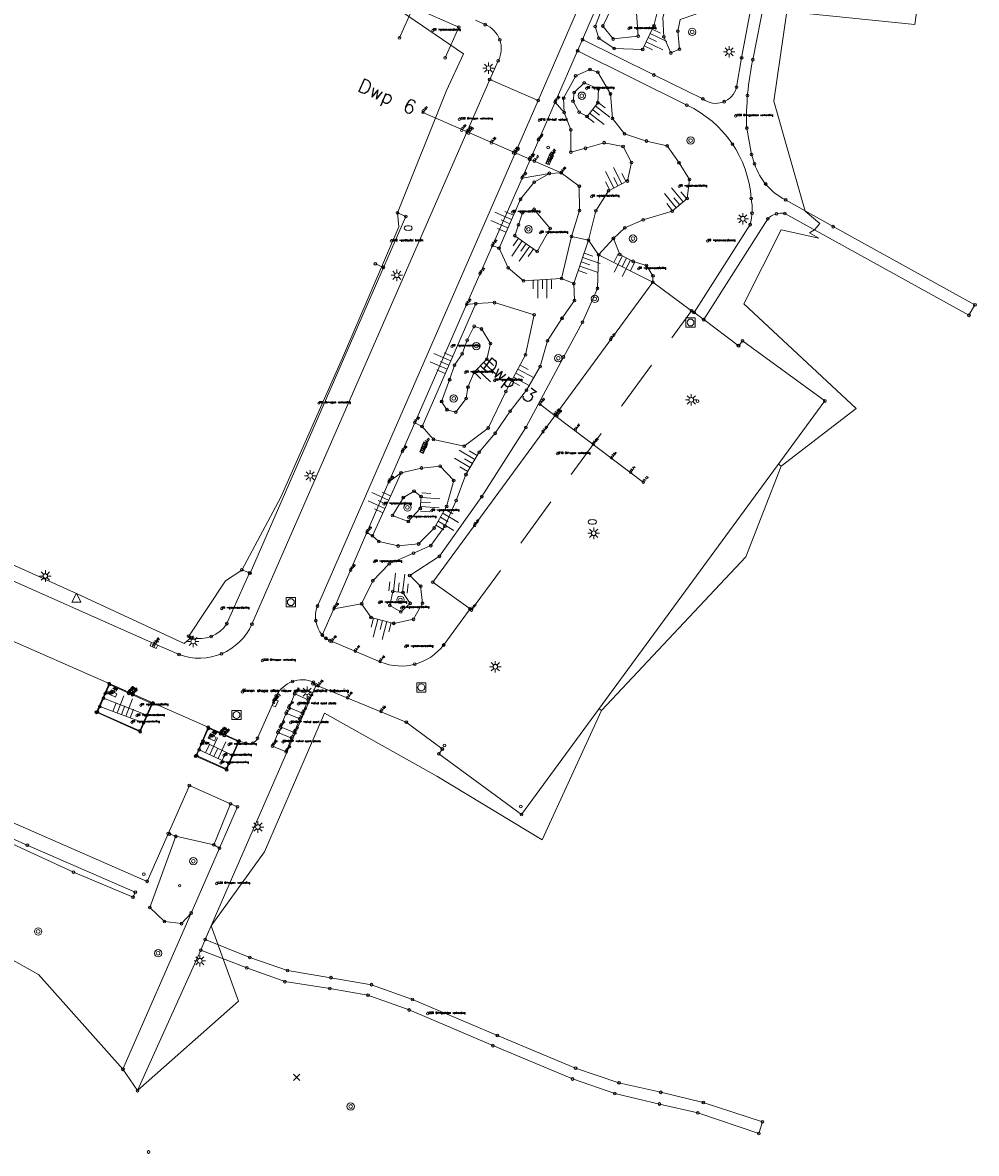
# Model space of a CAD drawing. Header units: metres. Extents: x 131067 to 131441, y 398248 to 398639.
# Tile 2 of 10: x 131170 to 131273, y 398263 to 398385. Entities that reach past the tile are written whole.
import ezdxf
from ezdxf.enums import TextEntityAlignment as Align

# ---------------------------------------------------------------- set-up
doc = ezdxf.new("R2010")
doc.units = ezdxf.units.M
doc.header["$MEASUREMENT"] = 0
doc.linetypes.add('DGN Style 2', pattern=[9.223424, 5.534055, -3.68937])
doc.linetypes.add('DGN Style 3', pattern=[12.912794, 9.223424, -3.68937])
for name, color, linetype, lineweight in [('DUMMY-LINE', 6, 'Continuous', 0), ('DUMMY-POINT', 42, 'Continuous', 0), ('gg-knt-bovenkant onderkant talud', 7, 'Continuous', 0), ('gg-knt-verharding', 7, 'Continuous', 0), ('gg-knt-verharding nz', 7, 'DGN Style 2', 0), ('gg-kwrk-afval apart plaats', 145, 'Continuous', 0), ('gg-kwrk-keermuur', 133, 'Continuous', 0), ('gg-kwrk-kunstwerk', 254, 'Continuous', 0), ('gt-grn-groengrens', 62, 'Continuous', 0), ('gt-symb-boom', 3, 'Continuous', 0), ('gt-symb-brandkraan', 4, 'Continuous', 0), ('gt-symb-kolk', 7, 'Continuous', 0), ('gt-symb-kolk center center', 7, 'Continuous', 0), ('gt-symb-lichtmast', 7, 'Continuous', 0), ('gt-symb-rioolschacht', 7, 'Continuous', 0), ('GT-SYMB-TALUD', 7, 'Continuous', 0), ('gt-symb-talud symbool', 7, 'Continuous', 0), ('gt-symb-waterafsluiter', 4, 'Continuous', 0), ('lm-lijn-dwarsprofiel', 40, 'DGN Style 3', 0), ('lm-text-dwarsprofiel Tilburg', 40, 'DGN Style 3', 0), ('LM-TEXT-HOOGTE BOVENKANT KOLK', 1, 'Continuous', 0), ('LM-TEXT-INSTROOM HOOGTE', 141, 'Continuous', 0), ('LM-TEXT-INSTROOM HOOGTE KEERMUUR', 30, 'Continuous', 0), ('LM-TEXT-MAAIVELDHOOGTE', 211, 'Continuous', 0), ('meetpunt', 252, 'Continuous', 0), ('OPMERKING', 2, 'Continuous', 0), ('PNTS', 1, 'Continuous', 0), ('TOPO', 6, 'Continuous', 0)]:
    doc.layers.add(name, color=color, linetype=linetype, lineweight=lineweight)
doc.styles.add('PTXT', font='txt.shx', dxfattribs={"width": 0.75})
doc.styles.get("Standard").update_dxf_attribs({"font": 'txt.shx'})

# ---------------------------------------------------------------- blocks, each defined once
blk = doc.blocks.new('gg0-LMAST')
for p, q in [((-1.8, 1.7), (-4.5, 4.4)), ((-0.1, 2.5), (-0.1, 6.2)), ((1.7, 1.7), (4.4, 4.4)), ((-2.5, 0), (-6.3, 0)), ((-1.8, -1.8), (-4.5, -4.5)), ((-0.1, -2.5), (-0.1, -6.3)), ((4.4, -4.5), (1.7, -1.8)), ((2.5, 0), (6.2, 0))]:
    blk.add_line(p, q)
blk.add_circle((-0.1, 0), 2.5)
blk = doc.blocks.new('gg0-WAFSL')
for p, q in [((-5, -3.3), (0, 6.7)), ((0, 6.7), (5, -3.3)), ((5, -3.3), (-5, -3.3))]:
    blk.add_line(p, q)
blk = doc.blocks.new('SPT2')
blk.add_circle((0, 0), 2.5)
blk = doc.blocks.new('gg0-KOLK')
at = {"flags": 128}
blk.add_lwpolyline([(0, 0), (3.75, 0), (3.75, 4), (-3.75, 4), (-3.75, 0), (0, 0)], dxfattribs=at)
blk = doc.blocks.new('spt9')
blk.add_circle((0, 0), 1.5)
blk = doc.blocks.new('gg0-KOLKCC')
at = {"flags": 128}
blk.add_lwpolyline([(-3.75, 2), (3.75, 2), (3.75, -2), (-3.75, -2), (-3.75, 2)], close=True, dxfattribs=at)
blk = doc.blocks.new('gg0-BOOM')
for radius in [4, 2]:
    blk.add_circle((0, 0), radius)
blk = doc.blocks.new('SPT10')
at = {"linetype": 'Continuous', "ltscale": 10}
for p, q in [((-3.5, -3.5), (3.5, 3.5)), ((3.5, -3.5), (-3.5, 3.5))]:
    blk.add_line(p, q, dxfattribs=at)
blk = doc.blocks.new('gg0-RS')
at = {"flags": 128}
blk.add_lwpolyline([(-5, -5), (5, -5), (5, 5), (-5, 5), (-5, -5)], close=True, dxfattribs=at)
blk.add_circle((0, 0), 3.75)
blk = doc.blocks.new('gg0-BR')
at = {"extrusion": (0, 0, -1)}
for centre, radius, start, end in [((2.4, 0), 2.06, 287.5669, 72.4331), ((-6, -26.6), 30, 72.4331, 73.108), ((0, -6.9), 9.38, 73.108, 106.892), ((6, -26.6), 30, 106.892, 107.5669), ((-2.4, 0), 2.06, 107.5669, 252.433), ((-6, 26.6), 30, 286.892, 287.5669), ((6, 26.6), 30, 252.433, 253.1079)]:
    blk.add_arc(centre, radius, start, end, dxfattribs=at)
blk.add_arc((0, 6.9), 9.38, 253.108, 286.8921)
blk = doc.blocks.new('gg0-TALUD')
at = {"layer": 'gt-symb-talud symbool'}
for p, q in [((-10, -10), (-10, 0)), ((-5, -20), (-5, 0)), ((0, -10), (0, 0)), ((5, -20), (5, 0)), ((10, -10), (10, 0))]:
    blk.add_line(p, q, dxfattribs=at)

msp = doc.modelspace()

# ---------------------------------------------------------------- linework, layer by layer
at = {"layer": 'DUMMY-LINE', "flags": 128}
for points in [[(131226.07, 398296.65), (131232.52, 398310.68), (131248.18, 398327.38), (131252.04, 398337.23), (131260.17, 398343.48), (131247.98, 398354.86), (131252.04, 398362.89), (131256.14, 398361.97), (131255.12, 398362.56), (131255.66, 398362.88), (131256.23, 398363.56), (131254.65, 398364.93), (131251.23, 398376.85), (131252.64, 398386.59), (131266.56, 398385.19), (131268.38, 398398.77)], [(131187.64, 398318.65), (131191.69, 398324.75), (131193.46, 398325.94), (131197.7, 398333.84), (131204.4, 398348.97), (131210.51, 398363.2), (131210.37, 398364.72), (131215.68, 398378), (131217.54, 398381.99), (131210.79, 398386.59)], [(131159.34, 398330.67), (131175.56, 398323.35), (131187.19, 398317.97), (131187.97, 398318.62), (131187.64, 398318.65)], [(131133.84, 398302.99), (131171.37, 398282), (131180.55, 398271.72), (131182.14, 398269.4), (131193.08, 398279.13), (131190.12, 398287.29), (131195.91, 398295.32), (131202.42, 398310.4), (131214.63, 398303.57), (131226.07, 398296.65)]]:
    msp.add_lwpolyline(points, dxfattribs=at)
at = {"layer": 'gg-knt-bovenkant onderkant talud', "flags": 128}
for points in [[(131234.7, 398394.32), (131235.09, 398393.34), (131235.8, 398391.65), (131237.17, 398390.72), (131239.14, 398390.62), (131240.62, 398391.33), (131242.26, 398390.86), (131242.34, 398389.26), (131241.04, 398388.52), (131239.83, 398388.11), (131239.17, 398385.94), (131239.28, 398383.85), (131240.06, 398382.09), (131240.98, 398382.5), (131240.8, 398384.46), (131241.07, 398385.74), (131242.77, 398386.32), (131244.23, 398386.91), (131245.75, 398387.73), (131246.51, 398389.52), (131246.03, 398391.19), (131245.14, 398392.49), (131242.66, 398393.58), (131240.25, 398393.84)], [(131231.27, 398380.29), (131229.72, 398379.62), (131228.41, 398377.19), (131228.47, 398375.62)], [(131232.11, 398380), (131231.27, 398380.29)], [(131232.11, 398380), (131233.49, 398377.64), (131233.72, 398374.99), (131235.03, 398373.3), (131237.42, 398372.53), (131239.66, 398372.02), (131240.94, 398370.17), (131242.07, 398368.35), (131241.83, 398366.29), (131240.19, 398364.92)], [(131227.48, 398376.75), (131228.47, 398375.62), (131229.2, 398373.75), (131229.19, 398371.32)], [(131231.12, 398361.76), (131231.9, 398364.96), (131233.27, 398367.13), (131235.33, 398368.19), (131235.77, 398370.19), (131234.86, 398371.94), (131232.82, 398372.35), (131230.79, 398371.74), (131229.19, 398371.32)], [(131226.86, 398369.02), (131225.22, 398368.06), (131223.72, 398366.2), (131221.39, 398360.9), (131222.38, 398358.77), (131224.04, 398357.34)], [(131223.89, 398368.5), (131226.86, 398369.02), (131228.14, 398369.07), (131230.11, 398367.63), (131230.12, 398364.99), (131229.25, 398362.15)], [(131240.19, 398364.92), (131237.04, 398363.96)], [(131237.04, 398363.96), (131235.05, 398363.11), (131233.81, 398361.96), (131234.51, 398360.2), (131235.97, 398359.46), (131237.42, 398359.01), (131238.11, 398357.89), (131238.09, 398357.21)], [(131221.39, 398360.9), (131220.67, 398361.17)], [(131229.25, 398362.15), (131228.17, 398357.59)], [(131231.12, 398361.76), (131229.25, 398362.15)], [(131231.12, 398361.76), (131229.52, 398357.04)], [(131232.21, 398360.16), (131231.12, 398361.76)], [(131232.21, 398360.16), (131233.81, 398361.96)], [(131232.21, 398360.16), (131232.08, 398356.53), (131230.47, 398352.87), (131228.38, 398349.07), (131224.29, 398341.43), (131219.52, 398333.91), (131214.92, 398327.43), (131211.69, 398325.34), (131212.88, 398324.18), (131213.08, 398322.35), (131212.1, 398320.59), (131209.95, 398320.15), (131207.49, 398320.78)], [(131238.09, 398357.21), (131232.21, 398360.16)], [(131203.45, 398321.72), (131206.47, 398322.26), (131207.69, 398324.78), (131209.45, 398326.62), (131212.11, 398327.78), (131213.98, 398328.59), (131215.52, 398330.7), (131216.74, 398333.48), (131217.8, 398336.3), (131219.23, 398338.74), (131220.98, 398340.79), (131222.59, 398343.2), (131224.37, 398345.48), (131225.86, 398348.05), (131226.66, 398350.82), (131228.23, 398353.27), (131229.6, 398355.2), (131229.52, 398357.04), (131228.17, 398357.59)], [(131228.17, 398357.59), (131224.04, 398357.34)], [(131217.86, 398354.76), (131218.88, 398354.87), (131220.9, 398354.98), (131225.2, 398353.66), (131224.26, 398349.31), (131222.14, 398345.32), (131220.22, 398341.36), (131217.6, 398339.39), (131214.28, 398340.13), (131213.03, 398341.53)], [(131213.03, 398341.53), (131218.88, 398354.87)], [(131213.03, 398341.53), (131212.24, 398341.93)], [(131209.43, 398335.51), (131210.75, 398336.49), (131212.96, 398337.02), (131215, 398337.21), (131216.47, 398335.67), (131215.7, 398332.83), (131214.34, 398330.5), (131212.66, 398328.77), (131210.43, 398328.55), (131208.35, 398329.03), (131207.64, 398329.65), (131207.04, 398330.01)], [(131207.64, 398329.65), (131210.75, 398336.49)], [(131207.49, 398320.78), (131206.47, 398322.26)], [(131178.43, 398312.02), (131183.13, 398310.17)], [(131178.04, 398311.13), (131182.77, 398309.36)], [(131192.42, 398305.83), (131189.24, 398307.36)], [(131191.77, 398304.34), (131192.04, 398304.94), (131188.83, 398306.42)]]:
    msp.add_lwpolyline(points, dxfattribs=at)
for points in [[(131233.9, 398382.59), (131236.99, 398382.48), (131238.22, 398385.04), (131238.98, 398388.13), (131238.78, 398389.76), (131236.11, 398390.32), (131234.15, 398389.5), (131233.14, 398388.43), (131231.82, 398384.96), (131232.23, 398383.69), (131233.9, 398382.59)], [(131232.67, 398385.02), (131233.78, 398383.61), (131236.49, 398383.92), (131236.31, 398386.4), (131235.32, 398387.64), (131234.08, 398387.98), (131232.67, 398385.02)], [(131230.65, 398378.84), (131229.55, 398377.79), (131229.43, 398376.87), (131230.09, 398375.66), (131230.95, 398375.19), (131232.11, 398376.69), (131232.18, 398378.19), (131230.65, 398378.84)], [(131225.54, 398360.54), (131226.95, 398363.02), (131225.2, 398365.11), (131223.93, 398364.73), (131223.5, 398363.43), (131223.11, 398362.25), (131225.54, 398360.54)], [(131216.71, 398343.09), (131215.74, 398343.35), (131215.16, 398344.23), (131216.03, 398346.61), (131216.55, 398348.19), (131217.38, 398349.43), (131217.92, 398350.89), (131218.69, 398352.41), (131219.5, 398352.12), (131220.47, 398350.54), (131220.08, 398348.85), (131218.68, 398347.41), (131218.02, 398345.81), (131217.81, 398344.57), (131216.71, 398343.09)], [(131209.81, 398331.86), (131211, 398333.82), (131212.16, 398334.51), (131212.92, 398333.93), (131212.84, 398332.62), (131211.54, 398331.2), (131209.81, 398331.86)], [(131209.54, 398322.08), (131209.87, 398323.61), (131210.96, 398323.49), (131211.75, 398322.32), (131210.72, 398321.4), (131209.54, 398322.08)]]:
    msp.add_lwpolyline(points, close=True, dxfattribs=at)
at = {"layer": 'gg-knt-verharding', "flags": 128}
for points in [[(131250.4, 398394.38), (131249.01, 398388.31), (131247.74, 398381.57), (131247.18, 398378.37, -0.541007), (131243.53, 398377.1), (131238.2, 398379.7)], [(131250.58, 398364.09, -0.225415), (131252.43, 398364.67), (131272.43, 398353.6), (131273.08, 398354.75), (131257.67, 398363.23), (131252.52, 398366.13, -0.201814), (131249.15, 398370.05), (131248.82, 398371.06), (131248.3, 398373.94, -0.064193), (131248.96, 398381.36), (131250.23, 398387.8), (131251.16, 398392.03, -0.323547), (131251.98, 398392.9), (131252.4, 398392.96), (131252.71, 398393.54)], [(131154.42, 398388.44), (131151.32, 398381.3), (131144.62, 398366.01), (131139.92, 398368.09), (131139.72, 398367.62), (131139.14, 398366.33), (131130.25, 398346.15), (131129.89, 398345.29, 0.43522), (131131.12, 398341.48), (131131.06, 398341.36), (131132.14, 398340.85), (131133.07, 398340.43), (131152.53, 398331.82), (131165.21, 398326.24), (131183.99, 398317.93), (131186.64, 398316.76, 0.394579), (131194.56, 398320.07), (131220.38, 398379.2), (131221.3, 398381.23, 0.446995), (131219.89, 398385.17), (131218.82, 398385.66)], [(131230.04, 398387.04), (131225.64, 398376.92), (131201.67, 398322.03, 0.275637), (131202.2, 398318.88)], [(131230.45, 398383.54), (131229.93, 398382.33), (131227.48, 398376.75), (131223.89, 398368.5), (131220.67, 398361.17), (131217.86, 398354.76), (131212.24, 398341.93), (131209.43, 398335.51), (131207.04, 398330.01), (131203.45, 398321.72), (131202.2, 398318.88, 0.109107), (131203.02, 398318.27), (131208.55, 398315.94, 0.336308), (131215.38, 398317.8), (131218.24, 398321.71), (131214.21, 398324.63)], [(131241.8, 398376.42, -0.273076), (131248.77, 398366.3, -0.115186), (131248.66, 398363.45), (131242.57, 398353.9), (131242.31, 398354.09)], [(131187.97, 398318.62, 0.327705), (131191.84, 398320.12), (131194.28, 398325.62), (131193.47, 398325.97)], [(131215.21, 398306.53), (131211.32, 398309.41), (131201.52, 398313.45), (131201.18, 398313.6), (131201.25, 398313.77, 0.393649), (131197.2, 398312.28)], [(131196.89, 398311.58), (131195.17, 398307.68, -0.399799), (131193.88, 398307.12), (131193.18, 398307.37)]]:
    msp.add_lwpolyline(points, format="xyb", dxfattribs=at)
for points in [[(131232.65, 398388.69), (131230.45, 398383.54)], [(131212.05, 398387.08), (131210.59, 398383.74)], [(131212.05, 398387.08), (131217.02, 398384.89)], [(131217.02, 398384.89), (131215.55, 398381.56)], [(131238.2, 398379.7), (131230.45, 398383.54)], [(131241.8, 398376.42), (131229.93, 398382.33)], [(131225.64, 398376.92), (131220.38, 398379.2)], [(131208.85, 398358.81), (131211.28, 398364.32), (131210.37, 398364.72)], [(131250.58, 398364.09), (131243.62, 398353.13)], [(131194.28, 398325.62), (131194.35, 398325.6), (131208.85, 398358.81), (131207.96, 398359.2)], [(131214.21, 398324.63), (131238.09, 398357.21)], [(131242.31, 398354.09), (131238.09, 398357.21)], [(131243.62, 398353.13), (131242.57, 398353.9)], [(131243.62, 398353.13), (131247.37, 398350.33)], [(131215.25, 398306.5), (131214.86, 398305.97), (131223.83, 398299.4), (131256.78, 398344.3), (131247.83, 398350.83), (131247.43, 398350.29)], [(131179.04, 398313.61), (131167.34, 398318.77)], [(131187.97, 398318.62), (131187.68, 398318.75)], [(131132.16, 398314.45), (131183.19, 398292.13), (131187.76, 398302.54)], [(131201.52, 398313.45), (131189.48, 398285.82)], [(131197.2, 398312.28), (131196.89, 398311.58)], [(131189.81, 398308.86), (131183.81, 398311.5)], [(131187.76, 398302.54), (131192.23, 398300.56)], [(131180.55, 398271.72), (131187.95, 398288.69), (131191.03, 398295.73), (131192.99, 398300.23), (131192.23, 398300.56)], [(131189.48, 398285.82), (131189, 398284.66)], [(131189.48, 398285.82), (131194.32, 398283.87), (131198.41, 398282.45), (131203.14, 398281.67), (131207.53, 398280.91), (131211.99, 398279.3), (131221.21, 398275.39), (131229.71, 398271.85), (131234.42, 398270.26), (131238.95, 398269.22), (131243.58, 398268.11), (131250, 398266.01)], [(131182.14, 398269.4), (131189, 398284.66), (131193.99, 398282.74), (131198.13, 398281.24), (131203.02, 398280.5), (131207.16, 398279.77), (131211.62, 398278.16), (131220.73, 398274.29), (131229.38, 398270.67), (131233.97, 398269.1), (131238.81, 398267.95), (131242.98, 398266.99), (131249.6, 398264.74), (131250, 398266.01)]]:
    msp.add_lwpolyline(points, dxfattribs=at)
at = {"layer": 'gg-knt-verharding nz', "flags": 128}
msp.add_lwpolyline([(131218.24, 398321.71), (131218.4, 398321.6), (131242.31, 398354.09)], dxfattribs=at)
at = {"layer": 'gg-kwrk-afval apart plaats', "flags": 128}
for points in [[(131199.2, 398312.49), (131198.56, 398311.02), (131200.04, 398310.38), (131200.66, 398311.85), (131199.2, 398312.49)], [(131199.75, 398309.77), (131199.15, 398308.29), (131197.66, 398308.92), (131198.28, 398310.38), (131199.75, 398309.77)], [(131197.39, 398308.29), (131196.79, 398306.81), (131198.27, 398306.21), (131198.87, 398307.69), (131197.39, 398308.29)]]:
    msp.add_lwpolyline(points, close=True, dxfattribs=at)
at = {"layer": 'gg-kwrk-keermuur', "flags": 128}
for points in [[(131183.81, 398311.5), (131182.41, 398308.37), (131177.66, 398310.49), (131179.04, 398313.61), (131183.81, 398311.5)], [(131179.08, 398313.51), (131177.77, 398310.52), (131182.37, 398308.47), (131183.7, 398311.45), (131179.08, 398313.51)], [(131193.18, 398307.37), (131191.81, 398304.23), (131188.45, 398305.74), (131189.81, 398308.86), (131193.18, 398307.37)], [(131189.85, 398308.75), (131188.55, 398305.78), (131191.77, 398304.34), (131193.08, 398307.33), (131189.85, 398308.75)]]:
    msp.add_lwpolyline(points, close=True, dxfattribs=at)
at = {"layer": 'gg-kwrk-kunstwerk', "flags": 128}
for points in [[(131181.22, 398312.65), (131181.18, 398312.57), (131181.6, 398312.39), (131181.63, 398312.46), (131181.22, 398312.65)], [(131191.18, 398308.25), (131191.15, 398308.18), (131191.58, 398307.99), (131191.61, 398308.06), (131191.18, 398308.25)]]:
    msp.add_lwpolyline(points, close=True, dxfattribs=at)
at = {"layer": 'gt-grn-groengrens', "flags": 128}
for points in [[(131252.04, 398337.23), (131251.75, 398337.44)], [(131232.52, 398310.68), (131232.25, 398310.87)], [(131185.47, 398297.33), (131186.29, 398297.02), (131190.41, 398296.1), (131192.23, 398300.56)], [(131186.29, 398297.02), (131183.47, 398289.3), (131185.05, 398287.76), (131186.91, 398287.54), (131187.95, 398288.69)], [(131190.41, 398296.1), (131191.03, 398295.73)]]:
    msp.add_lwpolyline(points, dxfattribs=at)
msp.add_lwpolyline([(131181.89, 398290.95), (131181.64, 398290.42), (131175.18, 398293.13), (131167.07, 398296.84), (131157.77, 398300.71), (131150.25, 398304), (131141.02, 398308.01), (131133.47, 398311.56), (131132.62, 398312.18), (131132.9, 398312.56), (131149.76, 398304.94), (131161.68, 398299.8), (131170.16, 398296.05), (131181.89, 398290.95)], close=True, dxfattribs=at)
at = {"layer": 'lm-lijn-dwarsprofiel', "linetype": 'Continuous'}
for p, q in [((131213.06, 398375.66), (131228.14, 398369.06)), ((131225.84, 398343.95), (131237.07, 398335.45))]:
    msp.add_line(p, q, dxfattribs=at)

# ---------------------------------------------------------------- block references
at = {"layer": 'DUMMY-POINT', "xscale": 0.1, "yscale": 0.1, "zscale": 0.1}
msp.add_blockref('SPT10', (131199.42, 398270.84), dxfattribs=at)
at = {"layer": 'gt-symb-boom', "xscale": 0.1, "yscale": 0.1, "zscale": 0.1}
for p in [(131242.37, 398384.38, 15.33), (131230.38, 398377.45, 15.34), (131242.2, 398372.58, 15.22), (131224.59, 398362.94, 15.78), (131235.94, 398361.93, 15.28), (131231.79, 398355.38, 14.8), (131218.93, 398350.26, 15.53), (131227.83, 398348.94, 14.82), (131216.47, 398344.57, 15.42), (131211.45, 398332.74, 14.93), (131210.68, 398322.7, 15.34), (131188.19, 398294.32, 17), (131171.34, 398286.69, 1.57), (131184.37, 398284.32, 2.02), (131205.28, 398267.68, 1.38)]:
    msp.add_blockref('gg0-BOOM', p, dxfattribs=at)
at = {"layer": 'gt-symb-brandkraan', "xscale": 0.1, "yscale": 0.1, "zscale": 0.1}
for p in [(131211.53, 398363.07, 13.57), (131231.52, 398331.17, 13.67)]:
    msp.add_blockref('gg0-BR', p, dxfattribs=at)
at = {"layer": 'gt-symb-kolk', "xscale": 0.1, "yscale": 0.1, "zscale": 0.1}
for p, rotation in [((131183.99, 398317.93, 13.42), 156.29), ((131196.89, 398311.57), 246.1952529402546)]:
    msp.add_blockref('gg0-KOLK', p, dxfattribs=dict(at, rotation=rotation))
at = {"layer": 'gt-symb-kolk center center', "xscale": 0.1, "yscale": 0.1, "zscale": 0.1}
for p, rotation in [((131226.97, 398370.78, 13.12), 246.6697392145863), ((131226.79, 398370.37, 13.12), 66.6697392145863), ((131213.11, 398339.03, 13.12), 66.99490888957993), ((131213.28, 398339.43, 13.11), 246.99490888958), ((131179.47, 398312.48, 13.3), 336.3231665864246), ((131190.24, 398307.73, 13.3), 336.273612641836)]:
    msp.add_blockref('gg0-KOLKCC', p, dxfattribs=dict(at, rotation=rotation))
at = {"layer": 'gt-symb-lichtmast', "xscale": 0.1, "yscale": 0.1, "zscale": 0.1}
for p in [(131246.39, 398382.22, 15.31), (131220.26, 398380.44, 18.92), (131247.88, 398364.09, 15.16), (131210.3, 398357.95, 18.99), (131242.28, 398344.42, 19.3), (131200.89, 398336.17, 18.87), (131231.68, 398329.93, 19.13), (131172.13, 398325.29, 18.79), (131188.18, 398318.18, 19.17), (131221, 398315.44, 19.09), (131200.56, 398312.68, 15.05), (131195.22, 398298.03, 17.68), (131188.91, 398283.51, 1.86)]:
    msp.add_blockref('gg0-LMAST', p, dxfattribs=at)
at = {"layer": 'gt-symb-rioolschacht', "xscale": 0.1, "yscale": 0.1, "zscale": 0.1}
for p in [(131242.19, 398352.82, 13.54), (131198.78, 398322.45, 13.41), (131212.95, 398313.19, 13.57), (131192.88, 398310.2, 13.39)]:
    msp.add_blockref('gg0-RS', p, dxfattribs=at)
at = {"layer": 'GT-SYMB-TALUD'}
for p, xscale, yscale, zscale, rotation in [((131237.6, 398383.76), 0.1, 0.1, 0.1, 64.42406533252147), ((131231.53, 398375.94), 0.1, 0.1, 0.1, 52.28438789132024), ((131234.3, 398367.66), 0.1, 0.1, 0.1, 207.0460409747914), ((131241.01, 398365.6), 0.1, 0.1, 0.1, 219.746788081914), ((131222.55, 398363.55), 0.1, 0.1, 0.1, 246.2375897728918), ((131224.33, 398361.39), 0.1, 0.1, 0.1, 324.9066434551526), ((131230.32, 398359.4), 0.1, 0.1, 0.1, 71.23300250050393), ((131235.24, 398359.83), 0.09999999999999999, 0.09999999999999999, 0.09999999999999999, 333.0409190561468), ((131215.95, 398348.2), 0.1, 0.1, 0.1, 246.3175843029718), ((131219.38, 398348.13), 0.09999999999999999, 0.09999999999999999, 0.09999999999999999, 45.9082033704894), ((131223.2, 398347.32), 0.09999999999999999, 0.09999999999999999, 0.09999999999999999, 62.00844654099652), ((131218.52, 398337.52), 0.1, 0.1, 0.1, 239.5467955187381), ((131209.19, 398333.07), 0.1, 0.1, 0.1, 245.5195638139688), ((131212.94, 398333.32), 0.1, 0.1, 0.1, 86.29534826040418), ((131215.02, 398331.67), 0.1, 0.1, 0.1, 59.75872336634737), ((131210.42, 398323.55), 0.1, 0.1, 0.1, 173.296984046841), ((131208.72, 398320.46), 0.1, 0.1, 0.1, 345.4703410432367), ((131180.4, 398310.24), 0.1, 0.1, 0.1, 159.4329114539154), ((131190.43, 398305.68), 0.1, 0.1, 0.1, 155.1991593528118)]:
    msp.add_blockref('gg0-TALUD', p, dxfattribs=dict(at, xscale=xscale, yscale=yscale, zscale=zscale, rotation=rotation))
at = {"layer": 'GT-SYMB-TALUD', "xscale": 0.1, "yscale": 0.1, "zscale": 0.1}
msp.add_blockref('gg0-TALUD', (131226.1, 398357.46), dxfattribs=at)
at = {"layer": 'gt-symb-waterafsluiter', "xscale": 0.1, "yscale": 0.1, "zscale": 0.1}
msp.add_blockref('gg0-WAFSL', (131175.49, 398322.77, 13.55), dxfattribs=at)
at = {"layer": 'LM-TEXT-HOOGTE BOVENKANT KOLK', "xscale": 0.05, "yscale": 0.05, "zscale": 0.1}
msp.add_blockref('SPT2', (131196.93, 398311.55, 13.41), dxfattribs=at)
at = {"layer": 'LM-TEXT-INSTROOM HOOGTE', "xscale": 0.05, "yscale": 0.05, "zscale": 0.1}
for p in [(131227.48, 398376.75, 13.26), (131225.69, 398372.65, 13.24), (131227.02, 398370.99, 13.12), (131226.69, 398370.16, 13.12), (131223.89, 398368.5, 13.22), (131220.67, 398361.17, 13.24), (131219.33, 398358.11, 13.24), (131217.86, 398354.76, 13.24), (131233.53, 398350.97, 13.37), (131212.24, 398341.93, 13.26), (131226.16, 398340.93, 13.38), (131210.88, 398338.78, 13.26), (131213.02, 398338.82, 13.12), (131213.36, 398339.63, 13.11), (131209.43, 398335.51, 13.25), (131218.73, 398330.77, 13.37), (131207.04, 398330.01, 13.25), (131205.28, 398325.92, 13.25), (131203.45, 398321.72, 13.33), (131203.22, 398318.15, 13.4), (131183.88, 398317.68, 13.45), (131183.88, 398317.67, 13.42), (131205.78, 398317.1, 13.44), (131208.47, 398315.97, 13.49), (131201.78, 398313.35, 13.45), (131179.27, 398312.57, 13.3), (131181.42, 398312.54, 13.34), (131204.95, 398312.05, 13.49), (131208.56, 398310.55, 13.55), (131191.38, 398308.14, 13.37), (131190.02, 398307.81, 13.3)]:
    msp.add_blockref('SPT2', p, dxfattribs=at)
at = {"layer": 'LM-TEXT-MAAIVELDHOOGTE', "xscale": 0.05, "yscale": 0.05, "zscale": 0.1}
for p in [(131213.12, 398375.63, 13.61), (131217.32, 398373.69, 13.51), (131217.9, 398373.46, 13.43), (131218.1, 398373.38, 13.43), (131220.54, 398372.3, 13.36), (131222.96, 398371.23, 13.28), (131222.98, 398371.23, 13.28), (131223.16, 398371.19, 13.27), (131224.68, 398370.53, 13.24), (131224.77, 398370.5, 13.24), (131225.22, 398370.31, 13.17), (131228.14, 398369.06, 12.98), (131225.84, 398343.95, 13.23), (131227.47, 398342.79, 13.34), (131227.5, 398342.78, 13.38), (131227.65, 398342.67, 13.39), (131227.68, 398342.67, 13.4), (131229.67, 398341.14, 13.47), (131231.65, 398339.6, 13.56), (131233.63, 398338.11, 13.64), (131235.7, 398336.56, 13.71), (131237.07, 398335.45, 13.73)]:
    msp.add_blockref('SPT2', p, dxfattribs=at)
at = {"layer": 'meetpunt', "xscale": 0.1, "yscale": 0.1, "zscale": 0.1}
for p in [(131217.02, 398384.89, 13.54), (131219.89, 398385.17, 13.48), (131231.82, 398384.96, 13.25), (131232.67, 398385.02, 13.5), (131238.22, 398385.04, 13.41), (131240.8, 398384.46, 13.6), (131210.59, 398383.74), (131221.47, 398383.53, 13.47), (131230.45, 398383.54, 13.28), (131232.23, 398383.69, 13.3), (131233.78, 398383.61, 13.51), (131236.49, 398383.92, 13.51), (131239.28, 398383.85, 13.44), (131229.93, 398382.33, 13.26), (131233.9, 398382.59, 13.31), (131236.99, 398382.48, 13.4), (131240.06, 398382.09, 13.54), (131240.98, 398382.5, 13.62), (131215.55, 398381.56), (131221.3, 398381.23, 13.48), (131247.74, 398381.57, 13.64), (131248.96, 398381.36, 13.64), (131229.72, 398379.62, 13.28), (131231.27, 398380.29, 13.32), (131232.11, 398380, 13.37), (131238.2, 398379.7, 13.44), (131220.38, 398379.2, 13.44), (131230.65, 398378.84, 13.51), (131232.18, 398378.19, 13.53), (131247.18, 398378.37, 13.67), (131225.64, 398376.92, 13.25), (131228.41, 398377.19, 13.24), (131229.43, 398376.87, 13.53), (131229.55, 398377.79, 13.51), (131233.49, 398377.64, 13.45), (131243.53, 398377.1, 13.63), (131248.38, 398377.47, 13.67), (131227.48, 398376.75, 13.21), (131228.47, 398375.62, 13.18), (131230.09, 398375.66, 13.49), (131232.11, 398376.69, 13.53), (131241.8, 398376.42, 13.56), (131245.85, 398376.8, 13.7), (131230.95, 398375.19, 13.48), (131233.72, 398374.99, 13.34), (131229.2, 398373.75, 13.22), (131235.03, 398373.3, 13.22), (131248.3, 398373.94, 13.7), (131225.69, 398372.65, 26.46), (131232.82, 398372.35, 13.06), (131234.86, 398371.94, 13.1), (131237.42, 398372.53, 13.38), (131239.66, 398372.02, 13.57), (131246.74, 398372.2, 13.67), (131226.72, 398371.83, 13.05), (131229.19, 398371.32, 13.04), (131230.79, 398371.74, 13.06), (131248.82, 398371.06, 13.66), (131235.77, 398370.19, 13.04), (131240.94, 398370.17, 13.63), (131249.15, 398370.05, 13.66), (131226.86, 398369.02, 13.01), (131228.14, 398369.07, 12.97), (131242.07, 398368.35, 13.53), (131225.22, 398368.06, 13.21), (131230.11, 398367.63, 13.08), (131233.27, 398367.13, 13), (131235.33, 398368.19, 13.02), (131250.35, 398367.86, 13.67), (131223.72, 398366.2, 13.2), (131241.83, 398366.29, 13.57), (131248.77, 398366.3, 13.7), (131252.52, 398366.13, 13.64), (131210.37, 398364.72), (131223.93, 398364.73, 13.47), (131225.2, 398365.11, 13.51), (131230.12, 398364.99, 13.08), (131231.9, 398364.96, 13.06), (131240.19, 398364.92, 13.57), (131248.87, 398364.7, 13.68), (131251.53, 398364.62, 13.68), (131252.43, 398364.67, 13.66), (131211.28, 398364.32), (131223.5, 398363.43, 13.61), (131237.04, 398363.96, 13.56), (131248.66, 398363.45, 13.68), (131250.58, 398364.09, 13.68), (131223.11, 398362.25, 13.54), (131226.95, 398363.02, 13.52), (131229.25, 398362.15, 13.13), (131235.05, 398363.11, 13.54), (131257.67, 398363.23, 13.59), (131221.39, 398360.9, 13.2), (131231.12, 398361.76, 13.16), (131233.81, 398361.96, 13.53), (131225.54, 398360.54, 13.51), (131232.21, 398360.16, 13.28), (131234.51, 398360.2, 13.54), (131207.96, 398359.2), (131208.85, 398358.81, 13.57), (131222.38, 398358.77, 13.18), (131235.97, 398359.46, 13.51), (131237.42, 398359.01, 13.55), (131224.04, 398357.34, 13.08), (131228.17, 398357.59, 12.89), (131238.09, 398357.21, 13.38), (131238.11, 398357.89, 13.46), (131229.52, 398357.04, 12.87), (131232.08, 398356.53, 13.18), (131218.88, 398354.87, 13.23), (131220.9, 398354.98, 13.19), (131229.6, 398355.2, 12.87), (131273.08, 398354.75, 13.47), (131225.2, 398353.66, 12.79), (131242.31, 398354.09, 13.53), (131242.57, 398353.9, 13.54), (131272.43, 398353.6, 13.46), (131218.69, 398352.41, 13.55), (131228.23, 398353.27, 12.77), (131230.47, 398352.87, 13.12), (131243.62, 398353.13, 13.57), (131219.5, 398352.12, 13.55), (131217.92, 398350.89, 13.6), (131220.47, 398350.54, 13.54), (131226.66, 398350.82, 12.81), (131247.37, 398350.33), (131247.43, 398350.29), (131247.83, 398350.83, 13.73), (131217.38, 398349.43, 13.56), (131220.08, 398348.85, 13.56), (131224.26, 398349.31, 12.88), (131228.38, 398349.07, 13.19), (131216.55, 398348.19, 13.42), (131218.68, 398347.41, 13.48), (131225.86, 398348.05, 12.87), (131216.03, 398346.61, 13.53), (131218.02, 398345.81, 13.48), (131222.14, 398345.32, 12.92), (131224.37, 398345.48, 12.85), (131215.16, 398344.23, 13.58), (131217.81, 398344.57, 13.59), (131256.78, 398344.3, 13.73), (131215.74, 398343.35, 13.56), (131216.71, 398343.09, 13.57), (131222.59, 398343.2, 12.96), (131213.03, 398341.53, 13.17), (131220.22, 398341.36, 12.93), (131224.29, 398341.43, 13.25), (131214.28, 398340.13, 13.03), (131220.98, 398340.79, 12.94), (131217.6, 398339.39, 12.93), (131219.23, 398338.74, 12.89), (131210.75, 398336.49, 13.2), (131212.96, 398337.02, 13.16), (131215, 398337.21, 12.99), (131217.8, 398336.3, 12.94), (131216.47, 398335.67, 12.96), (131212.16, 398334.51, 13.54), (131212.92, 398333.93, 13.55), (131219.52, 398333.91, 13.31), (131211, 398333.82, 13.62), (131212.84, 398332.62, 13.59), (131215.7, 398332.83, 13.12), (131216.74, 398333.48, 13.1), (131209.81, 398331.86, 13.58), (131211.54, 398331.2, 13.59), (131214.34, 398330.5, 13.17), (131215.52, 398330.7, 13.2), (131207.64, 398329.65, 13.21), (131208.35, 398329.03, 13.19), (131210.43, 398328.55, 13.18), (131212.11, 398327.78, 13.22), (131212.66, 398328.77, 13.21), (131213.98, 398328.59, 13.23), (131209.45, 398326.62, 13.25), (131214.92, 398327.43, 13.33), (131193.47, 398325.97), (131194.28, 398325.62, 13.62), (131194.35, 398325.6, 13.58), (131211.69, 398325.34, 13.43), (131207.69, 398324.78, 13.23), (131212.88, 398324.18, 13.46), (131214.21, 398324.63, 13.39), (131209.87, 398323.61, 13.74), (131210.96, 398323.49, 13.8), (131201.67, 398322.03, 13.32), (131206.47, 398322.26, 13.28), (131209.54, 398322.08, 13.76), (131211.75, 398322.32, 13.7), (131213.08, 398322.35, 13.54), (131218.24, 398321.71, 13.52), (131218.4, 398321.6, 13.51), (131201.49, 398320.44, 13.35), (131207.49, 398320.78, 13.35), (131210.72, 398321.4, 13.72), (131212.1, 398320.59, 13.49), (131191.84, 398320.12, 13.56), (131194.56, 398320.07, 13.44), (131209.95, 398320.15, 13.43), (131187.68, 398318.75), (131187.97, 398318.62, 13.56), (131190.13, 398318.73, 13.57), (131202.2, 398318.88, 13.38), (131202.6, 398318.52, 13.38), (131203.02, 398318.27, 13.39), (131186.64, 398316.76, 13.44), (131191.24, 398316.85, 13.44), (131215.38, 398317.8, 13.52), (131212.26, 398315.72, 13.49), (131179.04, 398313.61, 13.38), (131179.08, 398313.51, 13.38), (131198.95, 398313.83, 13.43), (131201.18, 398313.6, 13.44), (131201.25, 398313.77, 13.45), (131201.52, 398313.45, 13.45), (131178.43, 398312.02, 13.12), (131181.17, 398312.55, 13.27), (131181.2, 398312.61, 13.28), (131181.59, 398312.38, 13.28), (131181.62, 398312.43, 13.27), (131197.2, 398312.28, 13.29), (131199.2, 398312.49, 13.46), (131200.66, 398311.85, 13.48), (131177.77, 398310.52, 13.5), (131178.04, 398311.13, 13.43), (131183.7, 398311.45, 13.38), (131183.81, 398311.5, 13.37), (131198.56, 398311.02, 13.46), (131177.66, 398310.49, 13.5), (131182.77, 398309.36, 13.5), (131183.13, 398310.17, 13.12), (131198.28, 398310.38, 13.46), (131199.75, 398309.77, 13.47), (131200.04, 398310.38, 13.47), (131211.32, 398309.41, 13.57), (131182.37, 398308.47, 13.5), (131182.41, 398308.37, 13.51), (131189.81, 398308.86, 13.38), (131189.85, 398308.75, 13.38), (131191.14, 398308.14, 13.27), (131191.16, 398308.21, 13.35), (131197.39, 398308.29, 13.47), (131197.66, 398308.92, 13.47), (131199.15, 398308.29, 13.47), (131189.24, 398307.36, 13.16), (131191.56, 398307.96, 13.26), (131191.59, 398308.02, 13.34), (131193.08, 398307.33, 13.32), (131193.18, 398307.37, 13.32), (131193.88, 398307.12, 13.32), (131194.65, 398307.15, 13.33), (131195.17, 398307.68, 13.32), (131198.87, 398307.69, 13.46), (131188.45, 398305.74, 13.54), (131188.55, 398305.78, 13.53), (131188.83, 398306.42, 13.46), (131192.42, 398305.83, 13.07), (131196.79, 398306.81, 13.46), (131198.27, 398306.21, 13.45), (131214.86, 398305.97), (131215.21, 398306.53), (131215.25, 398306.5), (131192.04, 398304.94, 13.48), (131191.77, 398304.34, 13.52), (131191.77, 398304.34), (131191.81, 398304.23, 13.53), (131187.76, 398302.54, -0.46), (131192.23, 398300.56, 13.61), (131192.99, 398300.23, 13.59), (131223.83, 398299.4), (131185.47, 398297.33), (131185.61, 398297.27, -0.51), (131186.29, 398297.02, -0.45), (131170.16, 398296.05, -0.1), (131190.41, 398296.1, 13.66), (131191.03, 398295.73, 13.61), (131175.18, 398293.13, -0.07), (131183.19, 398292.13, -0.45), (131181.89, 398290.95, -0.51), (131181.64, 398290.42, -0.49), (131183.47, 398289.3, -0.43), (131187.95, 398288.69, 13.58), (131185.05, 398287.76, -0.46), (131186.91, 398287.54, -0.46), (131189.48, 398285.82, 0.01), (131189, 398284.66, 0.01), (131194.32, 398283.87, -0.03), (131193.99, 398282.74, -0.02), (131198.41, 398282.45, 0), (131198.13, 398281.24, 0), (131203.14, 398281.67, 0.14), (131203.02, 398280.5, 0.17), (131207.53, 398280.91, 0.25), (131207.16, 398279.77, 0.26), (131211.99, 398279.3, 0.09), (131211.62, 398278.16, 0.09), (131221.21, 398275.39, -0.06), (131220.73, 398274.29, -0.06), (131180.55, 398271.72), (131229.71, 398271.85, -0.07), (131229.38, 398270.67, -0.09), (131234.42, 398270.26, -0.07), (131182.14, 398269.4), (131233.97, 398269.1, -0.08), (131238.95, 398269.22, -0.09), (131238.81, 398267.95, -0.08), (131243.58, 398268.11, -0.13), (131242.98, 398266.99, -0.11), (131250, 398266.01, -0.1), (131249.6, 398264.74, -0.09)]:
    msp.add_blockref('spt9', p, dxfattribs=at)
at = {"layer": 'OPMERKING', "xscale": 0.1, "yscale": 0.1, "zscale": 0.1}
msp.add_blockref('spt9', (131193.52, 398312.71), dxfattribs=at)
at = {"layer": 'PNTS', "xscale": 0.1, "yscale": 0.1, "zscale": 0.1}
for p in [(131242.94, 398344.29), (131215.48, 398306.88), (131223.77, 398300.26), (131182.81, 398292.92), (131183.33, 398262.74)]:
    msp.add_blockref('spt9', p, dxfattribs=at)
at = {"layer": 'TOPO', "xscale": 0.05, "yscale": 0.05, "zscale": 0.1}
for p in [(131214.23, 398384.55), (131235.49, 398384.73), (131230.91, 398378.24), (131217.08, 398374.89), (131225.75, 398374.76), (131247.08, 398375.25), (131240.97, 398367.59), (131231.45, 398366.5), (131222.87, 398364.81), (131225.88, 398362.56), (131209.7, 398361.66), (131244.06, 398361.67), (131236.54, 398358.65), (131216.29, 398350.24), (131217.73, 398347.39), (131220.91, 398346.52), (131201.82, 398344.06), (131227.71, 398338.56), (131208.91, 398333.11), (131211.57, 398331.67), (131214.07, 398332.37), (131207.85, 398326.83), (131191.27, 398321.76), (131208.4, 398322.38), (131210.81, 398321.83), (131211.24, 398317.61), (131195.68, 398316.1), (131178.6, 398312.51), (131182.49, 398311.26), (131199.61, 398311.39), (131181.52, 398309.41), (131182.08, 398310.12), (131198.77, 398309.36), (131189.06, 398307.04), (131192.06, 398306.98), (131197.93, 398307.27), (131191.53, 398305.8), (131191.19, 398304.99), (131186.71, 398291.66), (131190.72, 398291.89), (131213.65, 398277.76)]:
    msp.add_blockref('SPT2', p, dxfattribs=at)

# ---------------------------------------------------------------- texts
at = {"layer": 'gg-knt-verharding nz', "style": 'PTXT'}
msp.add_text('13.51', height=0.2, rotation=45, dxfattribs=at).set_placement((131218.4, 398321.6))
at = {"layer": 'gg-kwrk-afval apart plaats', "style": 'PTXT'}
for s, p in [('13.46', (131199.2, 398312.49)), ('13.48', (131200.66, 398311.85)), ('13.46', (131198.28, 398310.38)), ('13.46', (131198.56, 398311.02)), ('13.47', (131200.04, 398310.38)), ('13.47', (131197.66, 398308.92)), ('13.47', (131199.75, 398309.77)), ('13.47', (131197.39, 398308.29)), ('13.46', (131198.87, 398307.69)), ('13.47', (131199.15, 398308.29)), ('13.46', (131196.79, 398306.81)), ('13.45', (131198.27, 398306.21))]:
    msp.add_text(s, height=0.2, rotation=45, dxfattribs=at).set_placement(p)
at = {"layer": 'lm-text-dwarsprofiel Tilburg'}
for s, rotation, p in [('Dwp 6', 336.3602, (131211.99, 398375.35)), ('Dwp 3', 322.889, (131224.76, 398343.95))]:
    msp.add_text(s, height=1.5, rotation=rotation, dxfattribs=at).set_placement(p, align=Align.RIGHT)
at = {"layer": 'LM-TEXT-HOOGTE BOVENKANT KOLK', "style": 'PTXT'}
msp.add_text('13.41', height=0.3, rotation=45, dxfattribs=at).set_placement((131196.93, 398311.55))
at = {"layer": 'LM-TEXT-INSTROOM HOOGTE', "style": 'PTXT'}
for s, p in [('13.26', (131227.48, 398376.75)), ('13.24', (131225.69, 398372.65)), ('13.12', (131226.79, 398370.37)), ('13.12', (131226.97, 398370.78)), ('13.12', (131227.02, 398370.99)), ('13.12', (131226.69, 398370.16)), ('13.22', (131223.89, 398368.5)), ('13.24', (131220.67, 398361.17)), ('13.24', (131219.33, 398358.11)), ('13.24', (131217.86, 398354.76)), ('13.37', (131233.53, 398350.97)), ('13.26', (131212.24, 398341.93)), ('13.38', (131226.16, 398340.93)), ('13.11', (131213.36, 398339.63)), ('13.26', (131210.88, 398338.78)), ('13.12', (131213.02, 398338.82)), ('13.12', (131213.11, 398339.03)), ('13.11', (131213.28, 398339.43)), ('13.25', (131209.43, 398335.51)), ('13.25', (131207.04, 398330.01)), ('13.37', (131218.73, 398330.77)), ('13.25', (131205.28, 398325.92)), ('13.33', (131203.45, 398321.72)), ('13.45', (131183.88, 398317.68)), ('13.42', (131183.88, 398317.67)), ('13.42', (131183.99, 398317.93)), ('13.40', (131203.22, 398318.15)), ('13.44', (131205.78, 398317.1)), ('13.48', (131208.47, 398315.97)), ('13.30', (131179.27, 398312.57)), ('13.34', (131181.42, 398312.54)), ('13.45', (131201.78, 398313.35)), ('13.30', (131179.47, 398312.48)), ('13.29', (131196.89, 398311.58)), ('13.49', (131204.95, 398312.05)), ('13.55', (131208.56, 398310.55)), ('13.30', (131190.02, 398307.81)), ('13.30', (131190.24, 398307.73)), ('13.37', (131191.38, 398308.14))]:
    msp.add_text(s, height=0.2, rotation=45, dxfattribs=at).set_placement(p)
at = {"layer": 'LM-TEXT-INSTROOM HOOGTE KEERMUUR', "style": 'PTXT'}
for s, p in [('13.27', (131181.18, 398312.57)), ('13.28', (131181.22, 398312.65)), ('13.28', (131181.6, 398312.39)), ('13.27', (131181.63, 398312.46)), ('13.27', (131191.15, 398308.18)), ('13.35', (131191.18, 398308.25)), ('13.26', (131191.58, 398307.99)), ('13.34', (131191.61, 398308.06))]:
    msp.add_text(s, height=0.2, rotation=45, dxfattribs=at).set_placement(p)
at = {"layer": 'LM-TEXT-MAAIVELDHOOGTE', "style": 'PTXT'}
for s, p in [('13.61', (131213.12, 398375.63)), ('13.51', (131217.32, 398373.69)), ('13.43', (131217.9, 398373.46)), ('13.43', (131218.1, 398373.38)), ('13.36', (131220.54, 398372.3)), ('13.28', (131222.96, 398371.23)), ('13.28', (131222.98, 398371.23)), ('13.27', (131223.16, 398371.19)), ('13.24', (131224.68, 398370.53)), ('13.24', (131224.77, 398370.5)), ('13.17', (131225.22, 398370.31)), ('12.98', (131228.14, 398369.06)), ('13.23', (131225.84, 398343.95)), ('13.34', (131227.47, 398342.79)), ('13.38', (131227.5, 398342.78)), ('13.39', (131227.65, 398342.67)), ('13.40', (131227.68, 398342.67)), ('13.47', (131229.67, 398341.14)), ('13.56', (131231.65, 398339.6)), ('13.64', (131233.63, 398338.11)), ('13.71', (131235.7, 398336.56)), ('13.73', (131237.07, 398335.45))]:
    msp.add_text(s, height=0.2, rotation=45, dxfattribs=at).set_placement(p)
at = {"layer": 'OPMERKING', "style": 'PTXT'}
msp.add_text('Binnen shape alles nieuw gemeten, behalve bebouwing', height=0.3, dxfattribs=at).set_placement((131193.52, 398312.71))
at = {"layer": 'TOPO', "style": 'PTXT'}
for s, p in [('GR =groenvoorziening', (131214.23, 398384.55)), ('GR =groenvoorziening', (131235.49, 398384.73)), ('GR =groenvoorziening', (131230.91, 398378.24)), ('V230 OV=open verharding', (131217.08, 398374.89)), ('V210 HV=half verhard', (131225.75, 398374.76)), ('V230 GV=gesloten verharding', (131247.08, 398375.25)), ('GR =groenvoorziening', (131240.97, 398367.59)), ('GR =groenvoorziening', (131231.45, 398366.5)), ('GR =groenvoorziening', (131222.87, 398364.81)), ('GR =groenvoorziening', (131225.88, 398362.56)), ('V240 =particulier terrein', (131209.7, 398361.66)), ('GR =groenvoorziening', (131244.06, 398361.67)), ('GR =groenvoorziening', (131236.54, 398358.65)), ('GR =groenvoorziening', (131216.29, 398350.24)), ('GR =groenvoorziening', (131217.73, 398347.39)), ('GR =groenvoorziening', (131220.91, 398346.52)), ('OTD OV=open verharding', (131201.82, 398344.06)), ('V210 OV=open verharding', (131227.71, 398338.56)), ('GR =groenvoorziening', (131208.91, 398333.11)), ('GR =groenvoorziening', (131211.57, 398331.67)), ('GR =groenvoorziening', (131214.07, 398332.37)), ('GR =groenvoorziening', (131207.85, 398326.83)), ('GR =groenvoorziening', (131191.27, 398321.76)), ('GR =groenvoorziening', (131208.4, 398322.38)), ('GR =groenvoorziening', (131210.81, 398321.83)), ('GR =groenvoorziening', (131211.24, 398317.61)), ('V220 OV=open verharding', (131195.68, 398316.1)), ('BETON', (131178.6, 398312.51)), ('GR =groenvoorziening', (131182.49, 398311.26)), ('B040AAP =afval apart plaats', (131199.61, 398311.39)), ('GR =groenvoorziening', (131181.52, 398309.41)), ('GR =groenvoorziening', (131182.08, 398310.12)), ('B040AAP =afval apart plaats', (131198.77, 398309.36)), ('BETON', (131189.06, 398307.04)), ('GR =groenvoorziening', (131192.06, 398306.98)), ('B040AAP =afval apart plaats', (131197.93, 398307.27)), ('GR =groenvoorziening', (131191.53, 398305.8)), ('GR =groenvoorziening', (131191.19, 398304.99)), ('V230 OV=open verharding', (131190.72, 398291.89)), ('V230 GV=gesloten verharding', (131213.65, 398277.76))]:
    msp.add_text(s, height=0.2, dxfattribs=at).set_placement(p)

doc.saveas('drawing.dxf')
